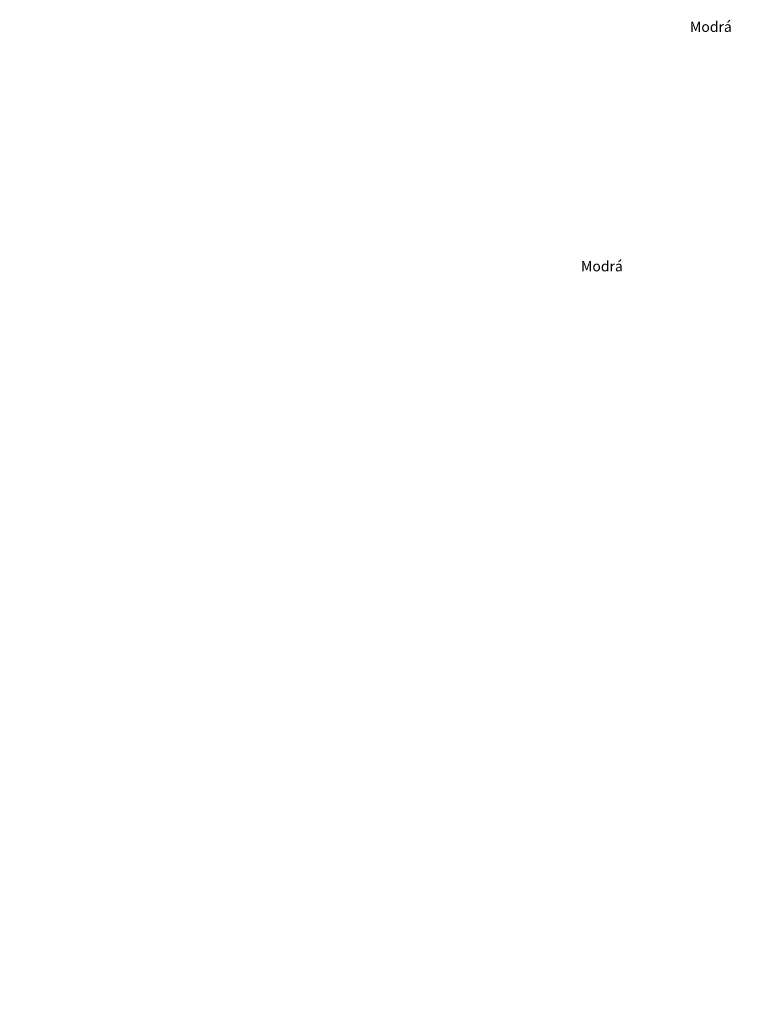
# Model space of a CAD drawing. Header units: millimetres. Extents: x -1271 to 14946, y -331 to 6806.
# Tile 4 of 4: x 3864 to 8529, y 566 to 6806. Entities that reach past the tile are written whole.
import ezdxf

# ---------------------------------------------------------------- set-up
doc = ezdxf.new("R2010")
doc.units = ezdxf.units.MM
doc.header["$LTSCALE"] = 5
doc.layers.add('Rozpiska', color=7, linetype='Continuous')
doc.styles.get("Standard").update_dxf_attribs({"font": 'romand.shx', "height": 75})

msp = doc.modelspace()

# ---------------------------------------------------------------- texts
at = {"layer": 'Rozpiska', "color": 7, "char_height": 65, "attachment_point": 1}
for s, width, insert in [('\\pi124.58518;Modrá nebo zelená subplocha bez diakritiky', 2542.742, (10.8, 6793.5)), ('\\pi113.29167;Modrá nebo zelená subplocha s diakritikou', 2464.44, (54.8, 5276)), ('\\pi165.17444;Subplocha se souhrným cílem', 1896.539, (340.8, 3706.4)), ('\\pi222.43635;Bílá subplocha s diakritikou', 1896.539, (337.3, 2113.3)), ('\\pi194.5792;Bílá subplocha bez diakritiky', 1896.539, (340.8, 760.3))]:
    msp.add_mtext_dynamic_manual_height_columns(s, width=width, gutter_width=100, heights=[0], dxfattribs=dict(at, insert=insert))

doc.saveas('drawing.dxf')
